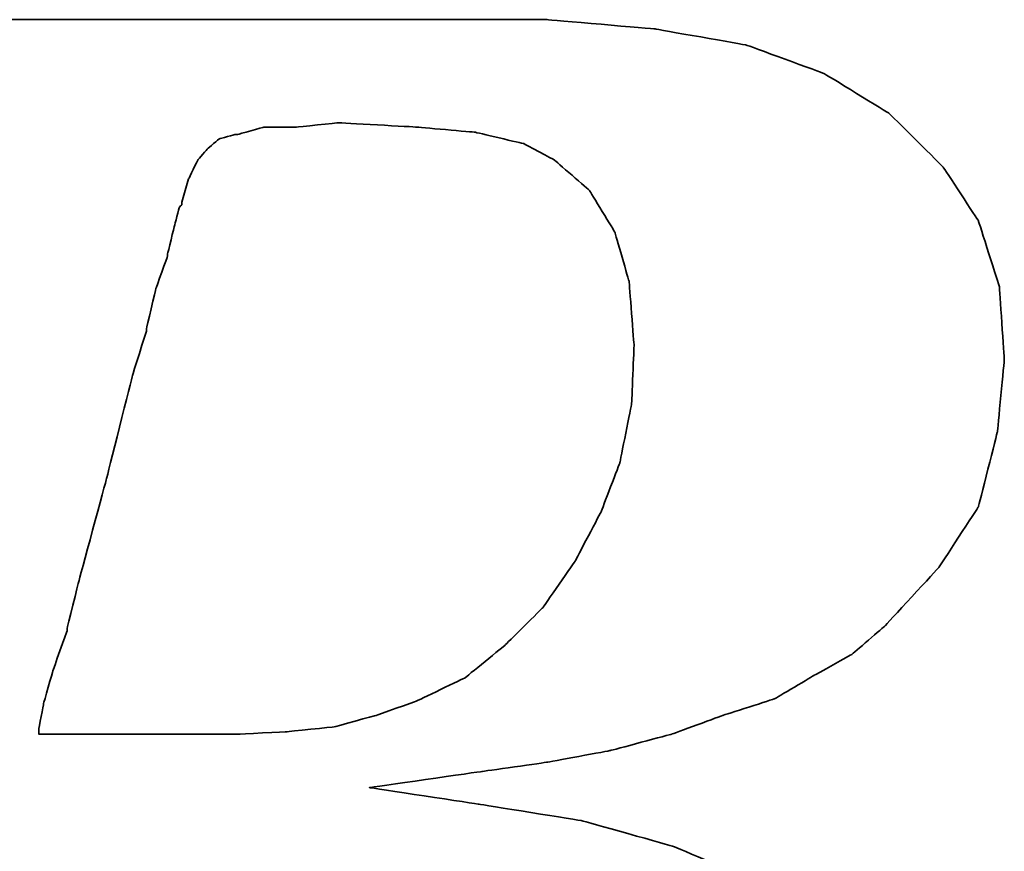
# Model space of a CAD drawing. Header units: millimetres. Extents: x 348 to 647, y 366 to 462.
# Tile 31 of 56: x 576.36 to 578.23, y 398.82 to 400.39. Entities that reach past the tile are written whole.
import ezdxf

# ---------------------------------------------------------------- set-up
doc = ezdxf.new("R2010")
doc.units = ezdxf.units.MM
doc.header["$LTSCALE"] = 0.15
doc.layers.add('DIM', color=4, linetype='CONTINUOUS')
doc.layers.add('layer 1', color=7, linetype='CONTINUOUS')

# ---------------------------------------------------------------- blocks, each defined once
blk = doc.blocks.new('TBI MOTION logo(完整正式版)')
at = {"layer": 'layer 1', "color": 22, "lineweight": 35}
for points, knots in [([(-64.65375, -6.86375), (-64.65375, -6.86375), (-64.84375, -7.29625), (-64.84375, -7.29625), (-64.84375, -7.29625), (-64.84375, -7.29625), (-64.86875, -7.34375), (-64.86875, -7.34375), (-64.86875, -7.34375), (-64.86875, -7.34375), (-64.86875, -7.36875), (-64.86875, -7.36875), (-64.86875, -7.36875), (-64.86875, -7.36875), (-65.15375, -7.65375), (-65.15375, -7.65375), (-65.15375, -7.65375), (-65.15375, -7.65375), (-65.17875, -7.65375), (-65.17875, -7.65375), (-65.17875, -7.65375), (-65.17875, -7.65375), (-65.20375, -7.67875), (-65.20375, -7.67875), (-65.20375, -7.67875), (-65.20375, -7.67875), (-65.58875, -7.87125), (-65.58875, -7.87125), (-65.58875, -7.87125), (-65.58875, -7.87125), (-65.63375, -7.87125), (-65.63375, -7.87125), (-65.63375, -7.87125), (-65.63375, -7.87125), (-65.65875, -7.89375), (-65.65875, -7.89375), (-65.65875, -7.89375), (-65.65875, -7.89375), (-66.09375, -7.94375), (-66.09375, -7.94375), (-66.09375, -7.94375), (-66.09375, -7.94375), (-66.11375, -7.94375), (-66.11375, -7.94375), (-66.11375, -7.94375), (-66.11375, -7.94375), (-66.16375, -7.94375), (-66.16375, -7.94375), (-66.16375, -7.94375), (-66.16375, -7.94375), (-66.30875, -7.94375), (-66.30875, -7.94375), (-66.30875, -7.94375), (-66.30875, -7.94375), (-66.69375, -7.94375), (-66.69375, -7.94375), (-66.69375, -7.94375), (-66.69375, -7.94375), (-67.07375, -7.94375), (-67.07375, -7.94375), (-67.07375, -7.94375), (-67.07375, -7.94375), (-67.12375, -7.94375), (-67.12375, -7.94375), (-67.12375, -7.94375), (-67.12375, -7.94375), (-67.12375, -7.96625), (-67.12375, -7.96625), (-67.12375, -7.96625), (-67.12375, -7.96625), (-67.14875, -7.99125), (-67.14875, -7.99125), (-67.14875, -7.99125), (-67.14875, -7.99125), (-67.24375, -8.34875), (-67.24375, -8.34875), (-67.24375, -8.34875), (-67.24375, -8.34875), (-67.31375, -8.68625), (-67.31375, -8.68625), (-67.31375, -8.68625), (-67.31375, -8.68625), (-67.26875, -8.68625), (-67.26875, -8.68625), (-67.26875, -8.68625), (-67.26875, -8.68625), (-67.07375, -8.68625), (-67.07375, -8.68625), (-67.07375, -8.68625), (-67.07375, -8.68625), (-66.54875, -8.68625), (-66.54875, -8.68625), (-66.54875, -8.68625), (-66.54875, -8.68625), (-65.82625, -8.68625), (-65.82625, -8.68625), (-65.82625, -8.68625), (-65.82625, -8.68625), (-65.01375, -8.68625), (-65.01375, -8.68625), (-65.01375, -8.68625), (-65.01375, -8.68625), (-64.05375, -8.68625), (-64.05375, -8.68625), (-64.05375, -8.68625), (-64.05375, -8.68625), (-62.08375, -8.68625), (-62.08375, -8.68625), (-62.08375, -8.68625), (-62.08375, -8.68625), (-60.06875, -8.68625), (-60.06875, -8.68625), (-60.06875, -8.68625), (-60.06875, -8.68625), (-59.10875, -8.68625), (-59.10875, -8.68625), (-59.10875, -8.68625), (-59.10875, -8.68625), (-58.29375, -8.68625), (-58.29375, -8.68625), (-58.29375, -8.68625), (-58.29375, -8.68625), (-57.57375, -8.68625), (-57.57375, -8.68625), (-57.57375, -8.68625), (-57.57375, -8.68625), (-57.04875, -8.68625), (-57.04875, -8.68625), (-57.04875, -8.68625), (-57.04875, -8.68625), (-56.85375, -8.68625), (-56.85375, -8.68625), (-56.85375, -8.68625), (-56.85375, -8.68625), (-56.70875, -8.68625), (-56.70875, -8.68625), (-56.70875, -8.68625), (-56.70875, -8.68625), (-56.61375, -8.68625), (-56.61375, -8.68625), (-56.61375, -8.68625), (-56.61375, -8.68625), (-56.56875, -8.68625), (-56.56875, -8.68625), (-56.56875, -8.68625), (-56.56875, -8.68625), (-55.65375, -8.63875), (-55.65375, -8.63875), (-55.65375, -8.63875), (-55.65375, -8.63875), (-54.76875, -8.51875), (-54.76875, -8.51875), (-54.76875, -8.51875), (-54.76875, -8.51875), (-53.90375, -8.30375), (-53.90375, -8.30375), (-53.90375, -8.30375), (-53.90375, -8.30375), (-53.08875, -8.03875), (-53.08875, -8.03875), (-53.08875, -8.03875), (-53.08875, -8.03875), (-52.34375, -7.65375), (-52.34375, -7.65375), (-52.34375, -7.65375), (-52.34375, -7.65375), (-51.69875, -7.29625), (-51.69875, -7.29625), (-51.69875, -7.29625), (-51.69875, -7.29625), (-51.21875, -6.91125), (-51.21875, -6.91125), (-51.21875, -6.91125), (-51.21875, -6.91125), (-50.83375, -6.50375), (-50.83375, -6.50375), (-50.83375, -6.50375), (-50.83375, -6.50375), (-50.44875, -5.94875), (-50.44875, -5.94875), (-50.44875, -5.94875), (-50.44875, -5.94875), (-50.13875, -5.30375), (-50.13875, -5.30375), (-50.13875, -5.30375), (-50.13875, -5.30375), (-49.99375, -4.65375), (-49.99375, -4.65375), (-49.99375, -4.65375), (-49.99375, -4.65375), (-49.92375, -3.98375), (-49.92375, -3.98375), (-49.92375, -3.98375), (-49.92375, -3.98375), (-49.99375, -3.19374), (-49.99375, -3.19374), (-49.99375, -3.19374), (-49.99375, -3.19374), (-50.23374, -2.44874), (-50.23374, -2.44874), (-50.23374, -2.44874), (-50.23374, -2.44874), (-50.59375, -1.87374), (-50.59375, -1.87374), (-50.59375, -1.87374), (-50.59375, -1.87374), (-51.09875, -1.31874), (-51.09875, -1.31874), (-51.09875, -1.31874), (-51.09875, -1.31874), (-51.74375, -0.81875), (-51.74375, -0.81875), (-51.74375, -0.81875), (-51.74375, -0.81875), (-52.53875, -0.48125), (-52.53875, -0.48125), (-52.53875, -0.48125), (-52.53875, -0.48125), (-53.47375, -0.21875), (-53.47375, -0.21875), (-53.47375, -0.21875), (-53.47375, -0.21875), (-54.52875, -0.04874), (-54.52875, -0.04874), (-54.52875, -0.04874), (-54.52875, -0.04874), (-55.65375, 0.12125), (-55.65375, 0.12125), (-55.65375, 0.12125), (-55.65375, 0.12125), (-54.50375, 0.28624), (-54.50375, 0.28624), (-54.50375, 0.28624), (-54.50375, 0.28624), (-53.83375, 0.38124), (-53.83375, 0.38124), (-53.83375, 0.38124), (-53.83375, 0.38124), (-53.18375, 0.50125), (-53.18375, 0.50125), (-53.18375, 0.50125), (-53.18375, 0.50125), (-52.55875, 0.66874), (-52.55875, 0.66874), (-52.55875, 0.66874), (-52.55875, 0.66874), (-52.03375, 0.86124), (-52.03375, 0.86124), (-52.03375, 0.86124), (-52.03375, 0.86124), (-51.50374, 1.03124), (-51.50374, 1.03124), (-51.50374, 1.03124), (-51.50374, 1.03124), (-51.09875, 1.27125), (-51.09875, 1.27125), (-51.09875, 1.27125), (-51.09875, 1.27125), (-50.71375, 1.48624), (-50.71375, 1.48624), (-50.71375, 1.48624), (-50.71375, 1.48624), (-50.37625, 1.77625), (-50.37625, 1.77625), (-50.37625, 1.77625), (-50.37625, 1.77625), (-49.82375, 2.37625), (-49.82375, 2.37625), (-49.82375, 2.37625), (-49.82375, 2.37625), (-49.41875, 2.99625), (-49.41875, 2.99625), (-49.41875, 2.99625), (-49.41875, 2.99625), (-49.22375, 3.76625), (-49.22375, 3.76625), (-49.22375, 3.76625), (-49.22375, 3.76625), (-49.15375, 4.50874), (-49.15375, 4.50874), (-49.15375, 4.50874), (-49.15375, 4.50874), (-49.20375, 5.25125), (-49.20375, 5.25125), (-49.20375, 5.25125), (-49.20375, 5.25125), (-49.41875, 5.92625), (-49.41875, 5.92625), (-49.41875, 5.92625), (-49.41875, 5.92625), (-49.77875, 6.47625), (-49.77875, 6.47625), (-49.77875, 6.47625), (-49.77875, 6.47625), (-50.33125, 7.02624), (-50.33125, 7.02624), (-50.33125, 7.02624), (-50.33125, 7.02624), (-51.00125, 7.43625), (-51.00125, 7.43625), (-51.00125, 7.43625), (-51.00125, 7.43625), (-51.79375, 7.72625), (-51.79375, 7.72625), (-51.79375, 7.72625), (-51.79375, 7.72625), (-52.72875, 7.89124), (-52.72875, 7.89124), (-52.72875, 7.89124), (-52.72875, 7.89124), (-53.83375, 7.98625), (-53.83375, 7.98625), (-53.83375, 7.98625), (-53.83375, 7.98625), (-53.92875, 7.98625), (-53.92875, 7.98625), (-53.92875, 7.98625), (-53.92875, 7.98625), (-54.26375, 7.98625), (-54.26375, 7.98625), (-54.26375, 7.98625), (-54.26375, 7.98625), (-54.74375, 7.98625), (-54.74375, 7.98625), (-54.74375, 7.98625), (-54.74375, 7.98625), (-55.36875, 7.98625), (-55.36875, 7.98625), (-55.36875, 7.98625), (-55.36875, 7.98625), (-56.13375, 7.98625), (-56.13375, 7.98625), (-56.13375, 7.98625), (-56.13375, 7.98625), (-56.94875, 7.98625), (-56.94875, 7.98625), (-56.94875, 7.98625), (-56.94875, 7.98625), (-58.77625, 7.98625), (-58.77625, 7.98625), (-58.77625, 7.98625), (-58.77625, 7.98625), (-60.59875, 7.98625), (-60.59875, 7.98625), (-60.59875, 7.98625), (-60.59875, 7.98625), (-61.41375, 7.98625), (-61.41375, 7.98625), (-61.41375, 7.98625), (-61.41375, 7.98625), (-62.17875, 7.98625), (-62.17875, 7.98625), (-62.17875, 7.98625), (-62.17875, 7.98625), (-62.80375, 7.98625), (-62.80375, 7.98625), (-62.80375, 7.98625), (-62.80375, 7.98625), (-63.30625, 7.98625), (-63.30625, 7.98625), (-63.30625, 7.98625), (-63.30625, 7.98625), (-63.57375, 7.98625), (-63.57375, 7.98625), (-63.57375, 7.98625), (-63.57375, 7.98625), (-63.57375, 7.96375), (-63.57375, 7.96375), (-63.57375, 7.96375), (-63.57375, 7.96375), (-63.59875, 7.94125), (-63.59875, 7.94125), (-63.59875, 7.94125), (-63.59875, 7.94125), (-63.69375, 7.55625), (-63.69375, 7.55625), (-63.69375, 7.55625), (-63.69375, 7.55625), (-63.76375, 7.24624), (-63.76375, 7.24624), (-63.76375, 7.24624), (-63.76375, 7.24624), (-63.23875, 7.24624), (-63.23875, 7.24624), (-63.23875, 7.24624), (-63.23875, 7.24624), (-62.75875, 7.24624), (-62.75875, 7.24624), (-62.75875, 7.24624), (-62.75875, 7.24624), (-62.61125, 7.24624), (-62.61125, 7.24624), (-62.61125, 7.24624), (-62.61125, 7.24624), (-62.56625, 7.24624), (-62.56625, 7.24624), (-62.56625, 7.24624), (-62.56625, 7.24624), (-62.22875, 7.24624), (-62.22875, 7.24624), (-62.22875, 7.24624), (-62.22875, 7.24624), (-62.20375, 7.24624), (-62.20375, 7.24624), (-62.20375, 7.24624), (-62.20375, 7.24624), (-62.17875, 7.21875), (-62.17875, 7.21875), (-62.17875, 7.21875), (-62.17875, 7.21875), (-61.96375, 7.17125), (-61.96375, 7.17125), (-61.96375, 7.17125), (-61.96375, 7.17125), (-61.72375, 7.12624), (-61.72375, 7.12624), (-61.72375, 7.12624), (-61.72375, 7.12624), (-61.70375, 7.12624), (-61.70375, 7.12624), (-61.70375, 7.12624), (-61.70375, 7.12624), (-61.55875, 7.07624), (-61.55875, 7.07624), (-61.55875, 7.07624), (-61.55875, 7.07624), (-61.50875, 7.07624), (-61.50875, 7.07624), (-61.50875, 7.07624), (-61.50875, 7.07624), (-61.48375, 7.02624), (-61.48375, 7.02624), (-61.48375, 7.02624), (-61.48375, 7.02624), (-61.31875, 6.83375), (-61.31875, 6.83375), (-61.31875, 6.83375), (-61.31875, 6.83375), (-61.29375, 6.81125), (-61.29375, 6.81125), (-61.29375, 6.81125), (-61.29375, 6.81125), (-61.29375, 6.78625), (-61.29375, 6.78625), (-61.29375, 6.78625), (-61.29375, 6.78625), (-61.19875, 6.50124), (-61.19875, 6.50124), (-61.19875, 6.50124), (-61.19875, 6.50124), (-61.17375, 6.45124), (-61.17375, 6.45124), (-61.17375, 6.45124), (-61.17375, 6.45124), (-61.19875, 6.40625), (-61.19875, 6.40625), (-61.19875, 6.40625), (-61.19875, 6.40625), (-61.26875, 5.99624), (-61.26875, 5.99624), (-61.26875, 5.99624), (-61.26875, 5.99624), (-61.26875, 5.85125), (-61.26875, 5.85125), (-61.26875, 5.85125), (-61.26875, 5.85125), (-61.26875, 5.82625), (-61.26875, 5.82625), (-61.26875, 5.82625), (-61.26875, 5.82625), (-61.29375, 5.80625), (-61.29375, 5.80625), (-61.29375, 5.80625), (-61.29375, 5.80625), (-61.34125, 5.66125), (-61.34125, 5.66125), (-61.34125, 5.66125), (-61.34125, 5.66125), (-61.41375, 5.44625), (-61.41375, 5.44625), (-61.41375, 5.44625), (-61.41375, 5.44625), (-61.48375, 5.15625), (-61.48375, 5.15625), (-61.48375, 5.15625), (-61.48375, 5.15625), (-61.58375, 4.82124), (-61.58375, 4.82124), (-61.58375, 4.82124), (-61.58375, 4.82124), (-61.79875, 4.00375), (-61.79875, 4.00375), (-61.79875, 4.00375), (-61.79875, 4.00375), (-62.05875, 2.99625), (-62.05875, 2.99625), (-62.05875, 2.99625), (-62.05875, 2.99625), (-62.34875, 1.91625), (-62.34875, 1.91625), (-62.34875, 1.91625), (-62.34875, 1.91625), (-62.97375, -0.41124), (-62.97375, -0.41124), (-62.97375, -0.41124), (-62.97375, -0.41124), (-63.59875, -2.75875), (-63.59875, -2.75875), (-63.59875, -2.75875), (-63.59875, -2.75875), (-63.88375, -3.86374), (-63.88375, -3.86374), (-63.88375, -3.86374), (-63.88375, -3.86374), (-64.14875, -4.82374), (-64.14875, -4.82374), (-64.14875, -4.82374), (-64.14875, -4.82374), (-64.36375, -5.64125), (-64.36375, -5.64125), (-64.36375, -5.64125), (-64.36375, -5.64125), (-64.43625, -5.97625), (-64.43625, -5.97625), (-64.43625, -5.97625), (-64.43625, -5.97625), (-64.50875, -6.28625), (-64.50875, -6.28625), (-64.50875, -6.28625), (-64.50875, -6.28625), (-64.50875, -6.30875), (-64.50875, -6.30875), (-64.50875, -6.30875), (-64.50875, -6.30875), (-64.57875, -6.50375), (-64.57875, -6.50375), (-64.57875, -6.50375), (-64.57875, -6.50375), (-64.62875, -6.69625), (-64.62875, -6.69625), (-64.62875, -6.69625), (-64.62875, -6.69625), (-64.62875, -6.76875), (-64.62875, -6.76875), (-64.62875, -6.76875), (-64.62875, -6.76875), (-64.62875, -6.81375), (-64.62875, -6.81375), (-64.62875, -6.81375), (-64.62875, -6.81375), (-64.62875, -6.83875), (-64.62875, -6.83875), (-64.62875, -6.83875), (-64.62875, -6.83875), (-64.65375, -6.86375), (-64.65375, -6.86375)], [0, 0, 0, 0, 0.00719424, 0.00719424, 0.00719424, 0.00719425, 0.01438849, 0.01438849, 0.01438849, 0.0143885, 0.02158273, 0.02158273, 0.02158273, 0.02158274, 0.02877698, 0.02877698, 0.02877698, 0.02877699, 0.03597122, 0.03597122, 0.03597122, 0.03597123, 0.04316547, 0.04316547, 0.04316547, 0.04316548, 0.05035971, 0.05035971, 0.05035971, 0.05035972, 0.05755396, 0.05755396, 0.05755396, 0.05755397, 0.0647482, 0.0647482, 0.0647482, 0.06474821, 0.07194245, 0.07194245, 0.07194245, 0.07194246, 0.07913669, 0.07913669, 0.07913669, 0.0791367, 0.08633094, 0.08633094, 0.08633094, 0.08633095, 0.09352518, 0.09352518, 0.09352518, 0.09352519, 0.10071942, 0.10071942, 0.10071942, 0.10071943, 0.10791367, 0.10791367, 0.10791367, 0.10791368, 0.11510791, 0.11510791, 0.11510791, 0.11510792, 0.12230216, 0.12230216, 0.12230216, 0.12230217, 0.1294964, 0.1294964, 0.1294964, 0.12949641, 0.13669065, 0.13669065, 0.13669065, 0.13669066, 0.14388489, 0.14388489, 0.14388489, 0.1438849, 0.15107914, 0.15107914, 0.15107914, 0.15107915, 0.15827338, 0.15827338, 0.15827338, 0.15827339, 0.16546763, 0.16546763, 0.16546763, 0.16546764, 0.17266187, 0.17266187, 0.17266187, 0.17266188, 0.17985612, 0.17985612, 0.17985612, 0.17985613, 0.18705036, 0.18705036, 0.18705036, 0.18705037, 0.1942446, 0.1942446, 0.1942446, 0.19424461, 0.20143885, 0.20143885, 0.20143885, 0.20143886, 0.20863309, 0.20863309, 0.20863309, 0.2086331, 0.21582734, 0.21582734, 0.21582734, 0.21582735, 0.22302158, 0.22302158, 0.22302158, 0.22302159, 0.23021583, 0.23021583, 0.23021583, 0.23021584, 0.23741007, 0.23741007, 0.23741007, 0.23741008, 0.24460432, 0.24460432, 0.24460432, 0.24460433, 0.25179856, 0.25179856, 0.25179856, 0.25179857, 0.25899281, 0.25899281, 0.25899281, 0.25899282, 0.26618705, 0.26618705, 0.26618705, 0.26618706, 0.27338129, 0.27338129, 0.27338129, 0.2733813, 0.28057554, 0.28057554, 0.28057554, 0.28057555, 0.28776978, 0.28776978, 0.28776978, 0.28776979, 0.29496403, 0.29496403, 0.29496403, 0.29496404, 0.30215827, 0.30215827, 0.30215827, 0.30215828, 0.30935252, 0.30935252, 0.30935252, 0.30935253, 0.31654676, 0.31654676, 0.31654676, 0.31654677, 0.32374101, 0.32374101, 0.32374101, 0.32374102, 0.33093525, 0.33093525, 0.33093525, 0.33093526, 0.3381295, 0.3381295, 0.3381295, 0.33812951, 0.34532374, 0.34532374, 0.34532374, 0.34532375, 0.35251799, 0.35251799, 0.35251799, 0.352518, 0.35971223, 0.35971223, 0.35971223, 0.35971224, 0.36690647, 0.36690647, 0.36690647, 0.36690648, 0.37410072, 0.37410072, 0.37410072, 0.37410073, 0.38129496, 0.38129496, 0.38129496, 0.38129497, 0.38848921, 0.38848921, 0.38848921, 0.38848922, 0.39568345, 0.39568345, 0.39568345, 0.39568346, 0.4028777, 0.4028777, 0.4028777, 0.40287771, 0.41007194, 0.41007194, 0.41007194, 0.41007195, 0.41726619, 0.41726619, 0.41726619, 0.4172662, 0.42446043, 0.42446043, 0.42446043, 0.42446044, 0.43165468, 0.43165468, 0.43165468, 0.43165469, 0.43884892, 0.43884892, 0.43884892, 0.43884893, 0.44604317, 0.44604317, 0.44604317, 0.44604318, 0.45323741, 0.45323741, 0.45323741, 0.45323742, 0.46043165, 0.46043165, 0.46043165, 0.46043166, 0.4676259, 0.4676259, 0.4676259, 0.46762591, 0.47482014, 0.47482014, 0.47482014, 0.47482015, 0.48201439, 0.48201439, 0.48201439, 0.4820144, 0.48920863, 0.48920863, 0.48920863, 0.48920864, 0.49640288, 0.49640288, 0.49640288, 0.49640289, 0.50359712, 0.50359712, 0.50359712, 0.50359713, 0.51079137, 0.51079137, 0.51079137, 0.51079138, 0.51798561, 0.51798561, 0.51798561, 0.51798562, 0.52517986, 0.52517986, 0.52517986, 0.52517987, 0.5323741, 0.5323741, 0.5323741, 0.53237411, 0.53956835, 0.53956835, 0.53956835, 0.53956836, 0.54676259, 0.54676259, 0.54676259, 0.5467626, 0.55395683, 0.55395683, 0.55395683, 0.55395684, 0.56115108, 0.56115108, 0.56115108, 0.56115109, 0.56834532, 0.56834532, 0.56834532, 0.56834533, 0.57553957, 0.57553957, 0.57553957, 0.57553958, 0.58273381, 0.58273381, 0.58273381, 0.58273382, 0.58992806, 0.58992806, 0.58992806, 0.58992807, 0.5971223, 0.5971223, 0.5971223, 0.59712231, 0.60431655, 0.60431655, 0.60431655, 0.60431656, 0.61151079, 0.61151079, 0.61151079, 0.6115108, 0.61870504, 0.61870504, 0.61870504, 0.61870505, 0.62589928, 0.62589928, 0.62589928, 0.62589929, 0.63309353, 0.63309353, 0.63309353, 0.63309354, 0.64028777, 0.64028777, 0.64028777, 0.64028778, 0.64748201, 0.64748201, 0.64748201, 0.64748202, 0.65467626, 0.65467626, 0.65467626, 0.65467627, 0.6618705, 0.6618705, 0.6618705, 0.66187051, 0.66906475, 0.66906475, 0.66906475, 0.66906476, 0.67625899, 0.67625899, 0.67625899, 0.676259, 0.68345324, 0.68345324, 0.68345324, 0.68345325, 0.69064748, 0.69064748, 0.69064748, 0.69064749, 0.69784173, 0.69784173, 0.69784173, 0.69784174, 0.70503597, 0.70503597, 0.70503597, 0.70503598, 0.71223022, 0.71223022, 0.71223022, 0.71223023, 0.71942446, 0.71942446, 0.71942446, 0.71942447, 0.72661871, 0.72661871, 0.72661871, 0.72661872, 0.73381295, 0.73381295, 0.73381295, 0.73381296, 0.74100719, 0.74100719, 0.74100719, 0.7410072, 0.74820144, 0.74820144, 0.74820144, 0.74820145, 0.75539568, 0.75539568, 0.75539568, 0.75539569, 0.76258993, 0.76258993, 0.76258993, 0.76258994, 0.76978417, 0.76978417, 0.76978417, 0.76978418, 0.77697842, 0.77697842, 0.77697842, 0.77697843, 0.78417266, 0.78417266, 0.78417266, 0.78417267, 0.79136691, 0.79136691, 0.79136691, 0.79136692, 0.79856115, 0.79856115, 0.79856115, 0.79856116, 0.8057554, 0.8057554, 0.8057554, 0.80575541, 0.81294964, 0.81294964, 0.81294964, 0.81294965, 0.82014388, 0.82014388, 0.82014388, 0.82014389, 0.82733813, 0.82733813, 0.82733813, 0.82733814, 0.83453237, 0.83453237, 0.83453237, 0.83453238, 0.84172662, 0.84172662, 0.84172662, 0.84172663, 0.84892086, 0.84892086, 0.84892086, 0.84892087, 0.85611511, 0.85611511, 0.85611511, 0.85611512, 0.86330935, 0.86330935, 0.86330935, 0.86330936, 0.8705036, 0.8705036, 0.8705036, 0.87050361, 0.87769784, 0.87769784, 0.87769784, 0.87769785, 0.88489209, 0.88489209, 0.88489209, 0.8848921, 0.89208633, 0.89208633, 0.89208633, 0.89208634, 0.89928058, 0.89928058, 0.89928058, 0.89928059, 0.90647482, 0.90647482, 0.90647482, 0.90647483, 0.91366906, 0.91366906, 0.91366906, 0.91366907, 0.92086331, 0.92086331, 0.92086331, 0.92086332, 0.92805755, 0.92805755, 0.92805755, 0.92805756, 0.9352518, 0.9352518, 0.9352518, 0.93525181, 0.94244604, 0.94244604, 0.94244604, 0.94244605, 0.94964029, 0.94964029, 0.94964029, 0.9496403, 0.95683453, 0.95683453, 0.95683453, 0.95683454, 0.96402878, 0.96402878, 0.96402878, 0.96402879, 0.97122302, 0.97122302, 0.97122302, 0.97122303, 0.97841727, 0.97841727, 0.97841727, 0.97841728, 0.98561151, 0.98561151, 0.98561151, 0.98561152, 0.99280576, 0.99280576, 0.99280576, 0.99280577, 1, 1, 1, 1]), ([(-57.50375, 6.35625), (-57.50375, 6.35625), (-57.57375, 6.11625), (-57.57375, 6.11625), (-57.57375, 6.11625), (-57.57375, 6.11625), (-57.57375, 6.09125), (-57.57375, 6.09125), (-57.57375, 6.09125), (-57.57375, 6.09125), (-57.59875, 6.06625), (-57.59875, 6.06625), (-57.59875, 6.06625), (-57.59875, 6.06625), (-57.64875, 5.87625), (-57.64875, 5.87625), (-57.64875, 5.87625), (-57.64875, 5.87625), (-57.71875, 5.58875), (-57.71875, 5.58875), (-57.71875, 5.58875), (-57.71875, 5.58875), (-57.71875, 5.56625), (-57.71875, 5.56625), (-57.71875, 5.56625), (-57.71875, 5.56625), (-57.83875, 5.23125), (-57.83875, 5.23125), (-57.83875, 5.23125), (-57.83875, 5.23125), (-57.93625, 4.82124), (-57.93625, 4.82124), (-57.93625, 4.82124), (-57.93625, 4.82124), (-57.93625, 4.79624), (-57.93625, 4.79624), (-57.93625, 4.79624), (-57.93625, 4.79624), (-58.07875, 4.34125), (-58.07875, 4.34125), (-58.07875, 4.34125), (-58.07875, 4.34125), (-58.34375, 3.28625), (-58.34375, 3.28625), (-58.34375, 3.28625), (-58.34375, 3.28625), (-58.62875, 2.23124), (-58.62875, 2.23124), (-58.62875, 2.23124), (-58.62875, 2.23124), (-58.74875, 1.75125), (-58.74875, 1.75125), (-58.74875, 1.75125), (-58.74875, 1.75125), (-58.74875, 1.72625), (-58.74875, 1.72625), (-58.74875, 1.72625), (-58.74875, 1.72625), (-58.89375, 1.31625), (-58.89375, 1.31625), (-58.89375, 1.31625), (-58.89375, 1.31625), (-58.98875, 0.98124), (-58.98875, 0.98124), (-58.98875, 0.98124), (-58.98875, 0.98124), (-59.03875, 0.71625), (-59.03875, 0.71625), (-59.03875, 0.71625), (-59.03875, 0.71625), (-59.03875, 0.66874), (-59.03875, 0.66874), (-59.03875, 0.66874), (-59.03875, 0.66874), (-58.91875, 0.66874), (-58.91875, 0.66874), (-58.91875, 0.66874), (-58.91875, 0.66874), (-58.53375, 0.66874), (-58.53375, 0.66874), (-58.53375, 0.66874), (-58.53375, 0.66874), (-58.10375, 0.66874), (-58.10375, 0.66874), (-58.10375, 0.66874), (-58.10375, 0.66874), (-57.66875, 0.66874), (-57.66875, 0.66874), (-57.66875, 0.66874), (-57.66875, 0.66874), (-57.33375, 0.66874), (-57.33375, 0.66874), (-57.33375, 0.66874), (-57.33375, 0.66874), (-57.09375, 0.66874), (-57.09375, 0.66874), (-57.09375, 0.66874), (-57.09375, 0.66874), (-56.99875, 0.66874), (-56.99875, 0.66874), (-56.99875, 0.66874), (-56.99875, 0.66874), (-56.49375, 0.69374), (-56.49375, 0.69374), (-56.49375, 0.69374), (-56.49375, 0.69374), (-56.01375, 0.74374), (-56.01375, 0.74374), (-56.01375, 0.74374), (-56.01375, 0.74374), (-55.58375, 0.86124), (-55.58375, 0.86124), (-55.58375, 0.86124), (-55.58375, 0.86124), (-55.17375, 1.00624), (-55.17375, 1.00624), (-55.17375, 1.00624), (-55.17375, 1.00624), (-54.67375, 1.24625), (-54.67375, 1.24625), (-54.67375, 1.24625), (-54.67375, 1.24625), (-54.26375, 1.58124), (-54.26375, 1.58124), (-54.26375, 1.58124), (-54.26375, 1.58124), (-53.87875, 1.96374), (-53.87875, 1.96374), (-53.87875, 1.96374), (-53.87875, 1.96374), (-53.54375, 2.44625), (-53.54375, 2.44625), (-53.54375, 2.44625), (-53.54375, 2.44625), (-53.27875, 2.95125), (-53.27875, 2.95125), (-53.27875, 2.95125), (-53.27875, 2.95125), (-53.08875, 3.45124), (-53.08875, 3.45124), (-53.08875, 3.45124), (-53.08875, 3.45124), (-52.96875, 4.05124), (-52.96875, 4.05124), (-52.96875, 4.05124), (-52.96875, 4.05124), (-52.94375, 4.65125), (-52.94375, 4.65125), (-52.94375, 4.65125), (-52.94375, 4.65125), (-52.99375, 5.30125), (-52.99375, 5.30125), (-52.99375, 5.30125), (-52.99375, 5.30125), (-53.13875, 5.80625), (-53.13875, 5.80625), (-53.13875, 5.80625), (-53.13875, 5.80625), (-53.39875, 6.23625), (-53.39875, 6.23625), (-53.39875, 6.23625), (-53.39875, 6.23625), (-53.75875, 6.54875), (-53.75875, 6.54875), (-53.75875, 6.54875), (-53.75875, 6.54875), (-54.07375, 6.71625), (-54.07375, 6.71625), (-54.07375, 6.71625), (-54.07375, 6.71625), (-54.57375, 6.83375), (-54.57375, 6.83375), (-54.57375, 6.83375), (-54.57375, 6.83375), (-55.17375, 6.88625), (-55.17375, 6.88625), (-55.17375, 6.88625), (-55.17375, 6.88625), (-55.96875, 6.93125), (-55.96875, 6.93125), (-55.96875, 6.93125), (-55.96875, 6.93125), (-56.39875, 6.88625), (-56.39875, 6.88625), (-56.39875, 6.88625), (-56.39875, 6.88625), (-56.42125, 6.88625), (-56.42125, 6.88625), (-56.42125, 6.88625), (-56.42125, 6.88625), (-56.73375, 6.88625), (-56.73375, 6.88625), (-56.73375, 6.88625), (-56.73375, 6.88625), (-56.99875, 6.81125), (-56.99875, 6.81125), (-56.99875, 6.81125), (-56.99875, 6.81125), (-57.02375, 6.81125), (-57.02375, 6.81125), (-57.02375, 6.81125), (-57.02375, 6.81125), (-57.18875, 6.76625), (-57.18875, 6.76625), (-57.18875, 6.76625), (-57.18875, 6.76625), (-57.30875, 6.66625), (-57.30875, 6.66625), (-57.30875, 6.66625), (-57.30875, 6.66625), (-57.40875, 6.54875), (-57.40875, 6.54875), (-57.40875, 6.54875), (-57.40875, 6.54875), (-57.50375, 6.35625), (-57.50375, 6.35625)], [0, 0, 0, 0, 0.01851852, 0.01851852, 0.01851852, 0.01851853, 0.03703704, 0.03703704, 0.03703704, 0.03703705, 0.05555556, 0.05555556, 0.05555556, 0.05555557, 0.07407407, 0.07407407, 0.07407407, 0.07407408, 0.09259259, 0.09259259, 0.09259259, 0.0925926, 0.11111111, 0.11111111, 0.11111111, 0.11111112, 0.12962963, 0.12962963, 0.12962963, 0.12962964, 0.14814815, 0.14814815, 0.14814815, 0.14814816, 0.16666667, 0.16666667, 0.16666667, 0.16666668, 0.18518519, 0.18518519, 0.18518519, 0.1851852, 0.2037037, 0.2037037, 0.2037037, 0.20370371, 0.22222222, 0.22222222, 0.22222222, 0.22222223, 0.24074074, 0.24074074, 0.24074074, 0.24074075, 0.25925926, 0.25925926, 0.25925926, 0.25925927, 0.27777778, 0.27777778, 0.27777778, 0.27777779, 0.2962963, 0.2962963, 0.2962963, 0.29629631, 0.31481481, 0.31481481, 0.31481481, 0.31481482, 0.33333333, 0.33333333, 0.33333333, 0.33333334, 0.35185185, 0.35185185, 0.35185185, 0.35185186, 0.37037037, 0.37037037, 0.37037037, 0.37037038, 0.38888889, 0.38888889, 0.38888889, 0.3888889, 0.40740741, 0.40740741, 0.40740741, 0.40740742, 0.42592593, 0.42592593, 0.42592593, 0.42592594, 0.44444444, 0.44444444, 0.44444444, 0.44444445, 0.46296296, 0.46296296, 0.46296296, 0.46296297, 0.48148148, 0.48148148, 0.48148148, 0.48148149, 0.5, 0.5, 0.5, 0.50000001, 0.51851852, 0.51851852, 0.51851852, 0.51851853, 0.53703704, 0.53703704, 0.53703704, 0.53703705, 0.55555556, 0.55555556, 0.55555556, 0.55555557, 0.57407407, 0.57407407, 0.57407407, 0.57407408, 0.59259259, 0.59259259, 0.59259259, 0.5925926, 0.61111111, 0.61111111, 0.61111111, 0.61111112, 0.62962963, 0.62962963, 0.62962963, 0.62962964, 0.64814815, 0.64814815, 0.64814815, 0.64814816, 0.66666667, 0.66666667, 0.66666667, 0.66666668, 0.68518519, 0.68518519, 0.68518519, 0.6851852, 0.7037037, 0.7037037, 0.7037037, 0.70370371, 0.72222222, 0.72222222, 0.72222222, 0.72222223, 0.74074074, 0.74074074, 0.74074074, 0.74074075, 0.75925926, 0.75925926, 0.75925926, 0.75925927, 0.77777778, 0.77777778, 0.77777778, 0.77777779, 0.7962963, 0.7962963, 0.7962963, 0.79629631, 0.81481481, 0.81481481, 0.81481481, 0.81481482, 0.83333333, 0.83333333, 0.83333333, 0.83333334, 0.85185185, 0.85185185, 0.85185185, 0.85185186, 0.87037037, 0.87037037, 0.87037037, 0.87037038, 0.88888889, 0.88888889, 0.88888889, 0.8888889, 0.90740741, 0.90740741, 0.90740741, 0.90740742, 0.92592593, 0.92592593, 0.92592593, 0.92592594, 0.94444444, 0.94444444, 0.94444444, 0.94444445, 0.96296296, 0.96296296, 0.96296296, 0.96296297, 0.98148148, 0.98148148, 0.98148148, 0.98148149, 1, 1, 1, 1])]:
    blk.add_open_spline(points, degree=3, knots=knots, dxfattribs=at)

msp = doc.modelspace()

# ---------------------------------------------------------------- block references
at = {"layer": 'DIM', "color": 7, "xscale": 0.1852549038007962, "yscale": 0.1852549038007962, "zscale": 0.1852549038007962}
msp.add_blockref('TBI MOTION logo(完整正式版)', (587.3365, 398.914), dxfattribs=at)

doc.saveas('drawing.dxf')
